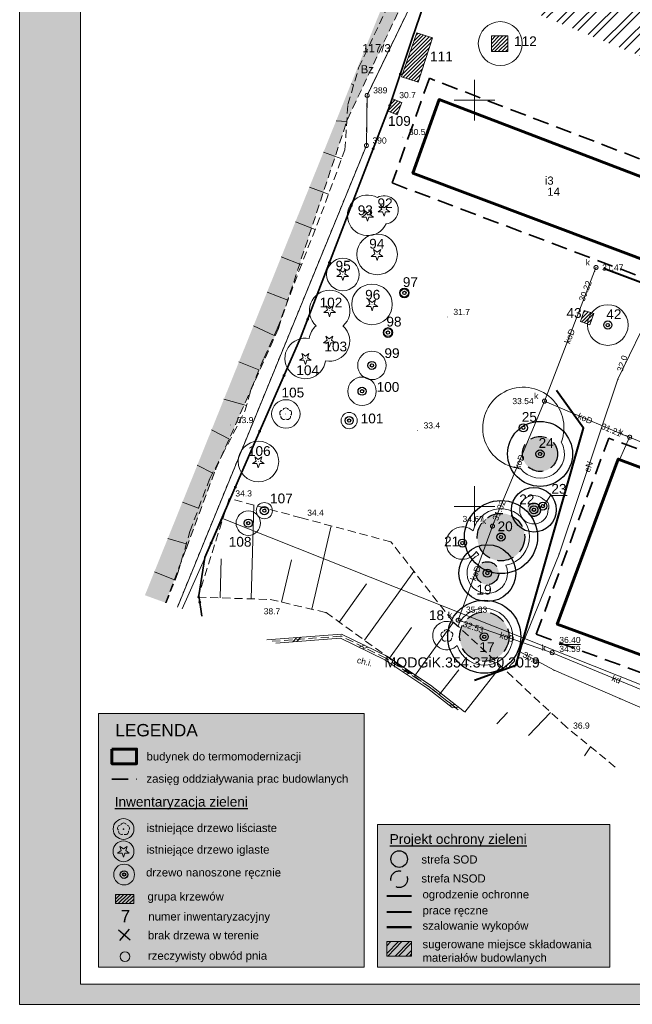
# Model space of a CAD drawing. Extents: x 5468194 to 5468404, y 5919486 to 5919674.
# Tile 1 of 15: x 5468194 to 5468269, y 5919489 to 5919610. Entities that reach past the tile are written whole.
import ezdxf
from ezdxf.enums import TextEntityAlignment as Align

# ---------------------------------------------------------------- set-up
doc = ezdxf.new("R2010")
doc.units = 0
doc.header["$PDSIZE"] = 0.75
doc.linetypes.add('PRZER1-1', pattern=[2, 1, -1])
doc.linetypes.add('PRZER2-1', pattern=[3, 2, -1])
doc.layers.get('0').update_dxf_attribs({"color": 253, "linetype": 'CONTINUOUS', "lineweight": 13})
for name, color, linetype, lineweight in [('022', 252, 'CONTINUOUS', 13), ('GEPPGD', 253, 'CONTINUOUS', 18), ('GEPPGD_O', 253, 'CONTINUOUS', 18), ('GESBLO', 253, 'CONTINUOUS', 18), ('GESBZO', 253, 'CONTINUOUS', 50), ('GESBZO_O', 253, 'CONTINUOUS', 50), ('GESDZI', 30, 'CONTINUOUS', 18), ('GESDZI_O', 30, 'CONTINUOUS', 18), ('GESUZY', 253, 'PRZER1-1', 18), ('GESUZY_O', 253, 'PRZER1-1', 18), ('GOSRBG', 253, 'CONTINUOUS', 18), ('GOSRBG_O', 253, 'CONTINUOUS', 18), ('GSLDSO', 253, 'CONTINUOUS', 18), ('GSLKOG', 253, 'CONTINUOUS', 35), ('GSPPRB', 253, 'CONTINUOUS', 20), ('GSPRDI', 253, 'CONTINUOUS', 18), ('GSPRDL', 253, 'CONTINUOUS', 18), ('GSPWPN', 253, 'CONTINUOUS', 13), ('GSPWPN_O', 253, 'CONTINUOUS', 13), ('GSSKOD', 253, 'PRZER2-1', 18), ('GSSKOD_O', 253, 'PRZER2-1', 18), ('GSSZAD', 253, 'PRZER2-1', 18), ('GSSZSN', 253, 'PRZER2-1', 18), ('GULEPR', 253, 'CONTINUOUS', 18), ('GULEPR_O', 253, 'CONTINUOUS', 18), ('GULKPR', 253, 'CONTINUOUS', 18), ('GULKPR_O', 253, 'CONTINUOUS', 18), ('GUPIWZ', 253, 'CONTINUOUS', 18), ('GUPIWZ_O', 253, 'CONTINUOUS', 18), ('GUPKSD', 253, 'CONTINUOUS', 18), ('GUPPRZ', 253, 'CONTINUOUS', 18), ('GUPPRZ_O', 253, 'CONTINUOUS', 18), ('ZZ_brak drzewa w terenie', 4, 'CONTINUOUS', 30), ('ZZ_budynek - termomodernizacja', 250, 'CONTINUOUS', 60), ('ZZ_drzewo nanoszone ręcznie', 34, 'CONTINUOUS', 30), ('ZZ_grupa krzewów', 250, 'CONTINUOUS', 13), ('ZZ_grupa krzewów_szraf', 250, 'CONTINUOUS', 13), ('ZZ_korona', 250, 'CONTINUOUS', 13), ('ZZ_miejsce składowania materiałów', 150, 'CONTINUOUS', 13), ('ZZ_numeracja', 5, 'CONTINUOUS', 13), ('ZZ_ogrodzenie ochronne', 190, 'CONTINUOUS', 40), ('ZZ_prace ręczne', 1, 'CONTINUOUS', 40), ('ZZ_ramka', 250, 'CONTINUOUS', 13), ('ZZ_rzeczywisty obwód pnia', 6, 'CONTINUOUS', 13), ('ZZ_strefa NSOD', 30, 'PRZER2-1', 30), ('ZZ_strefa SOD', 2, 'CONTINUOUS', 30), ('ZZ_szalowanie wykopów', 32, 'CONTINUOUS', 50), ('ZZ_waloryzacja B', 5, 'CONTINUOUS', 30), ('ZZ_waloryzacja C', 6, 'CONTINUOUS', 30), ('ZZ_zakres oddziaływania prac', 40, 'PRZER2-1', 35)]:
    doc.layers.add(name, color=color, linetype=linetype, lineweight=lineweight)
doc.layers.add('ZZ_legenda', color=7, linetype='CONTINUOUS')
doc.styles.add('GENERATED_STYLE_1', font='ariali.ttf')
doc.styles.add('GEO-INFO', font='arial.ttf')
doc.styles.add('TMD', font='arial.ttf', dxfattribs={"height": 1.5})
pattern_1 = [(45, (0, 0), (-0.224506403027, 0.224506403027), [])]

# ---------------------------------------------------------------- blocks, each defined once
blk = doc.blocks.new('KOLO')
blk.add_hatch(color=0).paths.add_polyline_path([(-0.5, 0), (-0.482963, -0.12941), (-0.433013, -0.25), (-0.353553, -0.353553), (-0.25, -0.433013), (-0.12941, -0.482963), (0, -0.5), (0.12941, -0.482963), (0.25, -0.433013), (0.353553, -0.353553), (0.433013, -0.25), (0.482963, -0.12941), (0.5, 0), (0.482963, 0.12941), (0.433013, 0.25), (0.353553, 0.353553), (0.25, 0.433013), (0.12941, 0.482963), (0, 0.5), (-0.12941, 0.482963), (-0.25, 0.433013), (-0.353553, 0.353553), (-0.433013, 0.25), (-0.482963, 0.12941)])
blk = doc.blocks.new('EPPGS')
at = {"color": 0}
blk.add_lwpolyline([(0, 0.5), (0.154508, 0.475528), (0.293893, 0.404508), (0.404508, 0.293893), (0.475528, 0.154508), (0.5, 0), (0.475528, -0.154508), (0.404508, -0.293893), (0.293893, -0.404508), (0.154508, -0.475528), (0, -0.5), (-0.154508, -0.475528), (-0.293893, -0.404508), (-0.404508, -0.293893), (-0.475528, -0.154508), (-0.5, 0), (-0.475528, 0.154508), (-0.404508, 0.293893), (-0.293893, 0.404508), (-0.154508, 0.475528)], close=True, dxfattribs=at)
blk = doc.blocks.new('SPDIP')
blk.add_hatch(color=0).paths.add_polyline_path([(0, -0.09), (0.027812, -0.085595), (0.052901, -0.072812), (0.072812, -0.052901), (0.085595, -0.027812), (0.09, 0), (0.085595, 0.027812), (0.072812, 0.052901), (0.052901, 0.072812), (0.027812, 0.085595), (0, 0.09), (-0.027812, 0.085595), (-0.052901, 0.072812), (-0.072812, 0.052901), (-0.085595, 0.027812), (-0.09, 0), (-0.085595, -0.027812), (-0.072812, -0.052901), (-0.052901, -0.072812), (-0.027812, -0.085595)])
at = {"color": 0}
blk.add_lwpolyline([(0.544942, 0.177062), (1.426676, -0.463555), (0.336792, -0.463555), (0, -1.500096), (-0.336792, -0.463555), (-1.426676, -0.463555), (-0.544942, 0.177062), (-0.881734, 1.213603), (0, 0.572986), (0.881734, 1.213603)], close=True, dxfattribs=at)
blk = doc.blocks.new('SPDLP')
blk.add_hatch(color=0).paths.add_polyline_path([(0, -0.09), (0.027812, -0.085595), (0.052901, -0.072812), (0.072812, -0.052901), (0.085595, -0.027812), (0.09, 0), (0.085595, 0.027812), (0.072812, 0.052901), (0.052901, 0.072812), (0.027812, 0.085595), (0, 0.09), (-0.027812, 0.085595), (-0.052901, 0.072812), (-0.072812, 0.052901), (-0.085595, 0.027812), (-0.09, 0), (-0.085595, -0.027812), (-0.072812, -0.052901), (-0.052901, -0.072812), (-0.027812, -0.085595)])
at = {"color": 0}
for points in [[(-1.271938, -0.268652), (-1.40916, -0.048001), (-1.462858, 0.20623), (-1.426585, 0.463525), (-1.304695, 0.693003), (-1.11182, 0.867117), (-0.871109, 0.964971)], [(-0.648554, 1.126667), (-0.481106, 1.325358), (-0.255912, 1.454989), (0, 1.5), (0.255912, 1.454989), (0.481106, 1.325358), (0.648554, 1.126667)], [(0.871109, 0.964971), (1.11182, 0.867117), (1.304695, 0.693003), (1.426585, 0.463525), (1.462858, 0.20623), (1.40916, -0.048001), (1.271938, -0.268652)], [(-0.137547, -1.292703), (-0.389802, -1.355024), (-0.648184, -1.327532), (-0.881678, -1.213525), (-1.062258, -1.026689), (-1.168249, -0.78945), (-1.186929, -0.530282)], [(1.186929, -0.530282), (1.168249, -0.78945), (1.062258, -1.026689), (0.881678, -1.213525), (0.648184, -1.327532), (0.389802, -1.355024), (0.137547, -1.292703)]]:
    blk.add_lwpolyline(points, dxfattribs=at)
blk = doc.blocks.new('POINT')
at = {"color": 0}
blk.add_point((0, 0), dxfattribs=at)
blk = doc.blocks.new('ODTN_1')
at = {"color": 0}
for points in [[(-1, -0.5), (0, 0.5)], [(0, -0.5), (1, 0.5)]]:
    blk.add_lwpolyline(points, dxfattribs=at)
blk = doc.blocks.new('OKRAG_PELNY')
at = {"color": 0}
blk.add_lwpolyline([(0, 0.5), (0.12941, 0.482963), (0.25, 0.433013), (0.353553, 0.353553), (0.433013, 0.25), (0.482963, 0.12941), (0.5, 0), (0.482963, -0.12941), (0.433013, -0.25), (0.353553, -0.353553), (0.25, -0.433013), (0.12941, -0.482963), (0, -0.5), (-0.12941, -0.482963), (-0.25, -0.433013), (-0.353553, -0.353553), (-0.433013, -0.25), (-0.482963, -0.12941), (-0.5, 0), (-0.482963, 0.12941), (-0.433013, 0.25), (-0.353553, 0.353553), (-0.25, 0.433013), (-0.12941, 0.482963)], close=True, dxfattribs=at)
blk = doc.blocks.new('drzewo nanoszone ręcznie')
at = {"layer": 'ZZ_drzewo nanoszone ręcznie'}
for radius in [0.5, 0.2]:
    blk.add_circle((0, 0), radius, dxfattribs=at)
blk = doc.blocks.new('brak drzewa w terenie')
at = {"layer": 'ZZ_brak drzewa w terenie'}
for p, q in [((-0.71, 0.61), (0.71, -0.61)), ((0.61, 0.71), (-0.61, -0.71))]:
    blk.add_line(p, q, dxfattribs=at)
blk = doc.blocks.new('legenda inw.')
at = {"layer": 'ZZ_grupa krzewów_szraf'}
h = blk.add_hatch(dxfattribs=at)
h.set_pattern_fill('ANSI31', color=256, scale=0.1)
h.set_pattern_definition([(45, (-5468702.04693, -5918207.18083), (-0.224506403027, 0.224506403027), [])])
h.paths.add_polyline_path([(-30.59, 8.97), (-28.36, 8.97), (-28.36, 7.84), (-30.59, 7.84)])
at = {"layer": 'ZZ_ramka', "true_color": 0xffffff}
blk.add_hatch(color=7, dxfattribs=at).paths.add_polyline_path([(-32.71, 31.23), (0, 31.23), (0, 0), (-32.71, 0)])
at = {"layer": '022', "color": 252, "linetype": 'Continuous', "lineweight": 13, "elevation": 10.1}
blk.add_lwpolyline([(-28.91, 14.05), (-29.46, 14.05), (-29.62, 13.54), (-29.79, 14.05), (-30.34, 14.05), (-29.9, 14.37), (-30.07, 14.89), (-29.62, 14.57), (-29.18, 14.89), (-29.35, 14.37)], close=True, dxfattribs=at)
at = {"layer": '022', "color": 252, "linetype": 'Continuous', "lineweight": 13}
blk.add_circle((-29.61, 17.02, 10.1), 0.0446, dxfattribs=at)
for centre, start, end in [((-29.97, 17.14, 10.1), 102.0858, 221.7918), ((-29.61, 17.39, 10.1), 30.147, 149.853), ((-29.26, 17.13, 10.1), 318.1964, 77.9024), ((-29.84, 16.72, 10.1), 174.1515, 293.8574), ((-29.39, 16.71, 10.1), 246.2199, 5.9258)]:
    blk.add_arc(centre, 0.375, start, end, dxfattribs=at)
at = {"layer": 'ZZ_budynek - termomodernizacja'}
blk.add_lwpolyline([(-31.05, 26.86), (-28, 26.86), (-28, 25.06), (-31.05, 25.06)], close=True, dxfattribs=at)
at = {"layer": 'ZZ_drzewo nanoszone ręcznie', "color": 34, "linetype": 'Continuous', "lineweight": 30}
for radius in [0.47, 0.19]:
    blk.add_circle((-29.54, 11.42, 10.1), radius, dxfattribs=at)
at = {"layer": 'ZZ_grupa krzewów_szraf', "linetype": 'Continuous', "elevation": 10.1, "flags": 128}
blk.add_lwpolyline([(-30.59, 8.97), (-28.36, 8.97), (-28.36, 7.84), (-30.59, 7.84)], close=True, dxfattribs=at)
at = {"layer": 'ZZ_korona', "linetype": 'Continuous'}
for centre in [(-29.61, 17.02, 10.1), (-29.62, 14.28, 10.1), (-29.54, 11.42, 10.1)]:
    blk.add_circle(centre, 1.28, dxfattribs=at)
at = {"layer": 'ZZ_ramka'}
blk.add_lwpolyline([(-32.71, 31.23), (0, 31.23), (0, 0), (-32.71, 0)], close=True, dxfattribs=at)
at = {"layer": 'ZZ_rzeczywisty obwód pnia'}
blk.add_circle((-29.44, 1.31), 0.59, dxfattribs=at)
at = {"layer": 'ZZ_zakres oddziaływania prac'}
blk.add_lwpolyline([(-31.05, 23.15), (-28, 23.15)], dxfattribs=at)
at = {"layer": 'ZZ_brak drzewa w terenie'}
blk.add_blockref('brak drzewa w terenie', (-29.51, 3.99, 20.14), dxfattribs=at)
at = {"layer": 'ZZ_legenda', "width": 38.9492, "attachment_point": 1, "style": 'TMD'}
for s, insert, char_height in [('LEGENDA', (-30.64, 29.95, 10.1), 1.524), ('budynek do termomodernizacji', (-26.79, 26.46, 10.1), 1), ('zasięg oddziaływania prac budowlanych', (-26.79, 23.72, 10.1), 1), ('{\\LInwentaryzacja zieleni}', (-30.7, 20.98, 10.1), 1.2), ('istniejące drzewo liściaste', (-26.79, 17.65, 10.1), 1), ('istniejące drzewo iglaste', (-26.79, 14.99, 10.1), 1), ('drzewo nanoszone ręcznie', (-26.84, 12.18, 10.1), 1), ('grupa krzewów', (-26.66, 9.22, 10.1), 1), ('numer inwentaryzacyjny', (-26.56, 6.76, 10.1), 1), ('brak drzewa w terenie', (-26.61, 4.44, 10.1), 1), ('rzeczywisty obwód pnia', (-26.61, 1.93, 10.1), 1)]:
    blk.add_mtext(s, dxfattribs=dict(at, insert=insert, char_height=char_height))
at = {"layer": 'ZZ_numeracja', "color": 5, "linetype": 'Continuous', "lineweight": 18, "insert": (-29.97, 7.07, 10.1), "char_height": 1.52, "attachment_point": 1, "style": 'GENERATED_STYLE_1'}
blk.add_mtext('\\A1;{\\fArial|b0|i0|c238|p38;7}', dxfattribs=at)
blk = doc.blocks.new('legenda POD')
at = {"layer": 'ZZ_miejsce składowania materiałów'}
h = blk.add_hatch(dxfattribs=at)
h.set_pattern_fill('ANSI32', color=256, scale=0.1, style=0)
h.set_pattern_definition([(45, (-5477266.2672, -5916665.5705), (-0.67351920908, 0.67351920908), []), (45, (-5477265.8182, -5916665.5705), (-0.67351920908, 0.67351920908), [])])
h.paths.add_polyline_path([(-27.44, 3.17), (-24.39, 3.17), (-24.39, 1.37), (-27.44, 1.37)])
at = {"layer": 'ZZ_ramka', "true_color": 0xffffff}
blk.add_hatch(color=7, dxfattribs=at).paths.add_polyline_path([(-28.59, 17.58), (0, 17.58), (0, 0), (-28.59, 0)])
at = {"layer": 'ZZ_strefa NSOD', "true_color": 0xffd4a8}
h = blk.add_hatch(color=41, dxfattribs=at)
edge = h.paths.add_edge_path()
edge.add_arc((-25.92, 10.84), 1.02, 0, 360)
at = {"layer": 'ZZ_miejsce składowania materiałów', "elevation": 10.12}
blk.add_lwpolyline([(-27.44, 3.17), (-24.39, 3.17), (-24.39, 1.37), (-27.44, 1.37)], close=True, dxfattribs=at)
at = {"layer": 'ZZ_ogrodzenie ochronne', "elevation": 10.12}
blk.add_lwpolyline([(-27.44, 8.81), (-24.39, 8.81)], dxfattribs=at)
at = {"layer": 'ZZ_prace ręczne', "elevation": 10.12}
blk.add_lwpolyline([(-27.44, 6.84), (-24.39, 6.84)], dxfattribs=at)
at = {"layer": 'ZZ_ramka'}
blk.add_lwpolyline([(-28.59, 17.58), (0, 17.58), (0, 0), (-28.59, 0)], close=True, dxfattribs=at)
at = {"layer": 'ZZ_strefa NSOD'}
blk.add_circle((-25.92, 10.84, 10.12), 1.02, dxfattribs=at)
at = {"layer": 'ZZ_strefa SOD'}
blk.add_circle((-25.92, 13.32, 10.12), 1.02, dxfattribs=at)
at = {"layer": 'ZZ_szalowanie wykopów', "elevation": 10.12}
blk.add_lwpolyline([(-27.44, 4.96), (-24.39, 4.96)], dxfattribs=at)
at = {"layer": 'ZZ_legenda', "width": 38.9492, "attachment_point": 1, "style": 'TMD'}
for s, insert, char_height in [('{\\LProjekt ochrony zieleni}', (-27.09, 16.39, 20.22), 1.2), ('strefa SOD', (-23.19, 13.77, 20.22), 1), ('strefa NSOD', (-23.19, 11.44, 20.22), 1), ('ogrodzenie ochronne', (-23.05, 9.48, 20.22), 1), ('prace ręczne', (-23.05, 7.51, 20.22), 1), ('szalowanie wykopów', (-23.05, 5.63, 20.22), 1), ('sugerowane miejsce składowania \\Pmateriałów budowlanych', (-23.05, 3.35, 20.22), 1)]:
    blk.add_mtext(s, dxfattribs=dict(at, insert=insert, char_height=char_height))

msp = doc.modelspace()

# ---------------------------------------------------------------- hatches: boundary and pattern name
at = {"layer": 'GSSZAD', "linetype": 'Continuous', "lineweight": 18}
h = msp.add_hatch(dxfattribs=at)
h.set_pattern_fill('OTZK', color=256, scale=0.5, style=0)
h.set_pattern_definition([(0, (5460000, 5910000), (3, 3), [0.3827, -5.6173]), (0, (5460000, 5910000.924), (3, 3), [0.3827, -5.6173]), (90, (5459999.7294, 5910000.2706), (-3, 3), [0.3827, -5.6173]), (90, (5460000.6533, 5910000.2706), (-3, 3), [0.3827, -5.6173]), (45, (5460000.3827, 5910000), (-3, 3), [0.3826834, -3.8599573]), (45, (5459999.7294, 5910000.6533), (-3, 3), [0.3826834, -3.8599573]), (135, (5460000, 5910000), (-3, -3), [0.3826834, -3.8599573]), (135, (5460000.6533, 5910000.6533), (-3, -3), [0.3826834, -3.8599573]), (0, (5460003, 5910000.924), (3, 3), [0.3827, -5.6173]), (90, (5460002.7294, 5910000.2706), (-3, 3), [0.3827, -5.6173]), (90, (5460003.6533, 5910000.2706), (-3, 3), [0.3827, -5.6173]), (45, (5460003.567, 5910000.1836), (-3, 3), [0.1233591, -4.1192816]), (45, (5460002.7294, 5910000.6533), (-3, 3), [0.3826834, -3.8599573]), (135, (5460002.817, 5910000.1836), (-3, -3), [0.1233591, -4.1192816]), (135, (5460003.6533, 5910000.6533), (-3, -3), [0.3826834, -3.8599573])])
h.paths.add_polyline_path([(5468257.49, 5919648.07), (5468254.19, 5919643.12), (5468251.2, 5919639.51), (5468248.92, 5919637.02), (5468209.44, 5919539.06), (5468211.99, 5919538.13), (5468214.54, 5919544.84), (5468218.13, 5919554.54), (5468225.87, 5919571.91), (5468234.37, 5919597.64), (5468248.09, 5919626.63), (5468268.67, 5919657.82)], flags=0)
at = {"layer": 'ZZ_grupa krzewów_szraf'}
h = msp.add_hatch(dxfattribs=at)
h.set_pattern_fill('ANSI31', color=256, scale=0.1, style=0)
h.set_pattern_definition(pattern_1)
h.paths.add_polyline_path([(5468241.02, 5919602.88), (5468242.9, 5919608.31), (5468244.83, 5919607.67), (5468243.09, 5919602.22)])
h = msp.add_hatch(dxfattribs=at)
h.set_pattern_fill('ANSI31', color=256, scale=0.1, style=0)
h.set_pattern_definition(pattern_1)
h.paths.add_polyline_path([(5468252.09, 5919607.92), (5468254.1, 5919607.92), (5468254.1, 5919605.98), (5468252.09, 5919605.98)])
h = msp.add_hatch(dxfattribs=at)
h.set_pattern_fill('ANSI31', color=256, scale=0.1, style=0)
h.set_pattern_definition(pattern_1)
h.paths.add_polyline_path([(5468239.92, 5919600.16), (5468239.37, 5919598.63), (5468240.49, 5919598.18), (5468241.05, 5919599.72)])
h = msp.add_hatch(dxfattribs=at)
h.set_pattern_fill('ANSI31', color=256, scale=0.1, style=0)
h.set_pattern_definition(pattern_1)
h.paths.add_polyline_path([(5468263.51, 5919574.12), (5468263.04, 5919572.74), (5468264.2, 5919572.34), (5468264.69, 5919573.75)])
at = {"layer": 'ZZ_miejsce składowania materiałów'}
h = msp.add_hatch(dxfattribs=at)
h.set_pattern_fill('ANSI32', color=256, scale=0.2, style=0)
h.paths.add_polyline_path([(5468259, 5919633.34), (5468278.51, 5919625.17), (5468270.78, 5919605.31), (5468250.04, 5919613.76)])
at = {"layer": 'ZZ_ramka', "true_color": 0xffffff}
h = msp.add_hatch(color=7, dxfattribs=at)
h.paths.add_polyline_path([(5468401.52, 5919491.2), (5468201.52, 5919491.2), (5468201.52, 5919634.7), (5468401.52, 5919634.7)], flags=16)
h.paths.add_polyline_path([(5468194.02, 5919637.2), (5468404.02, 5919637.2), (5468404.02, 5919488.7), (5468194.02, 5919488.7)])
at = {"layer": 'ZZ_strefa NSOD', "true_color": 0xffd1a3}
h = msp.add_hatch(color=41, dxfattribs=at)
edge = h.paths.add_edge_path()
edge.add_arc((5468258.08, 5919556.46), 2.16, 0, 360)
h = msp.add_hatch(color=41, dxfattribs=at)
edge = h.paths.add_edge_path()
edge.add_arc((5468257.32, 5919549.58), 0.82, 0, 360)
h = msp.add_hatch(color=41, dxfattribs=at)
edge = h.paths.add_edge_path()
edge.add_arc((5468253.27, 5919546.22), 2.92, 0, 360)
h = msp.add_hatch(color=41, dxfattribs=at)
edge = h.paths.add_edge_path()
edge.add_arc((5468251.59, 5919541.78), 1.41, 0, 360)
h = msp.add_hatch(color=41, dxfattribs=at)
edge = h.paths.add_edge_path()
edge.add_arc((5468251.21, 5919533.95), 3.03, 0, 360)

# ---------------------------------------------------------------- linework, layer by layer
at = {"linetype": 'Continuous', "lineweight": 13, "elevation": 100, "flags": 128}
for points in [[(5468250, 5919597.5), (5468250, 5919602.5)], [(5468247.5, 5919600), (5468252.5, 5919600)], [(5468250, 5919547.5), (5468250, 5919552.5)], [(5468247.5, 5919550), (5468252.5, 5919550)]]:
    msp.add_lwpolyline(points, dxfattribs=at)
at = {"layer": 'GESBLO', "linetype": 'Continuous', "lineweight": 18, "elevation": 10.18}
msp.add_lwpolyline([(5468303.1, 5919528.54), (5468307.71, 5919540.92), (5468267.7, 5919555.81), (5468260.2, 5919535.5), (5468300.23, 5919520.8)], close=True, dxfattribs=at)
at = {"layer": 'GESBZO', "linetype": 'Continuous', "lineweight": 50, "elevation": 10.18}
for points in [[(5468273.77, 5919579.26), (5468277.09, 5919588.06), (5468245.65, 5919600.08), (5468242.42, 5919591.02)], [(5468354.12, 5919533.33), (5468344.49, 5919507.14), (5468312.94, 5919519.36), (5468314.95, 5919524.18), (5468303.1, 5919528.54), (5468300.23, 5919520.8), (5468260.2, 5919535.5), (5468267.7, 5919555.81), (5468307.71, 5919540.92), (5468312.98, 5919555.04), (5468324.61, 5919550.59), (5468322.67, 5919545.44)]]:
    msp.add_lwpolyline(points, close=True, dxfattribs=at)
at = {"layer": 'GESDZI', "linetype": 'Continuous', "lineweight": 18, "elevation": 10.22}
for points in [[(5468236.79, 5919600.59), (5468260.24, 5919649.06), (5468264.19, 5919655.62), (5468266.47, 5919659.4)], [(5468269.34, 5919658.39), (5468264.19, 5919655.62), (5468260.24, 5919649.06), (5468236.79, 5919600.59), (5468236.7, 5919594.41), (5468213.44, 5919537.6)], [(5468213.44, 5919537.6), (5468236.7, 5919594.41), (5468236.79, 5919600.59)]]:
    msp.add_lwpolyline(points, dxfattribs=at)
at = {"layer": 'GESUZY', "linetype": 'PRZER1-1', "lineweight": 18, "ltscale": 0.5, "elevation": 10.08}
for points in [[(5468266.47, 5919659.4), (5468264.19, 5919655.62), (5468260.24, 5919649.06), (5468236.79, 5919600.59), (5468236.7, 5919594.41), (5468213.44, 5919537.6)], [(5468213.44, 5919537.6), (5468236.7, 5919594.41), (5468236.79, 5919600.59), (5468260.24, 5919649.06), (5468264.19, 5919655.62), (5468261.12, 5919653.81), (5468258.19, 5919649), (5468255.15, 5919644.49), (5468249.49, 5919637.57), (5468248.83, 5919636.79)]]:
    msp.add_lwpolyline(points, dxfattribs=at)
at = {"layer": 'GOSRBG', "linetype": 'Continuous', "lineweight": 18, "elevation": 10.04}
msp.add_lwpolyline([(5468282.93, 5919523.12), (5468218.99, 5919548.49), (5468214.03, 5919537.38)], dxfattribs=at)
at = {"layer": 'GSLDSO', "linetype": 'Continuous', "lineweight": 18, "elevation": 10.18}
for points in [[(5468224.44, 5919533.58), (5468233.62, 5919534.28), (5468239.22, 5919531.55), (5468244.58, 5919527.98), (5468248.77, 5919524.69)], [(5468225.57, 5919533.17), (5468233.52, 5919533.78), (5468238.98, 5919531.11), (5468244.28, 5919527.58), (5468247.25, 5919525.25)]]:
    msp.add_lwpolyline(points, dxfattribs=at)
at = {"layer": 'GSLKOG', "linetype": 'Continuous', "lineweight": 35, "elevation": 10.18}
for points in [[(5468269.3, 5919658.4), (5468268.6, 5919658.04), (5468267.23, 5919655.73), (5468265.55, 5919652.72), (5468263.23, 5919648.59), (5468260.78, 5919644.07), (5468258.63, 5919640.24), (5468256.79, 5919636.87), (5468254.26, 5919632.49), (5468252.79, 5919629.7), (5468250.72, 5919625.95), (5468246.85, 5919618.9), (5468245.22, 5919616.02), (5468242.31, 5919607.45), (5468239.59, 5919599.35)], [(5468216.46, 5919536.5), (5468216.06, 5919539.01), (5468216.83, 5919543.72), (5468220.91, 5919553.17), (5468228.6, 5919570.76), (5468239.59, 5919599.35)]]:
    msp.add_lwpolyline(points, dxfattribs=at)
at = {"layer": 'GSPPRB', "linetype": 'Continuous', "lineweight": 20}
for p in [(5468239.59, 5919599.35, 10.28), (5468234.37, 5919597.64, 10.28), (5468225.87, 5919571.91, 10.28), (5468228.6, 5919570.76, 10.28), (5468267.88, 5919555.74, 10.28), (5468218.13, 5919554.54, 10.28), (5468220.91, 5919553.17, 10.28), (5468214.54, 5919544.84, 10.28), (5468239.73, 5919545.63, 10.28), (5468216.83, 5919543.72, 10.28), (5468260.42, 5919544.12, 10.28), (5468215.97, 5919538.82, 10.28), (5468216.06, 5919539.01, 10.28), (5468231.73, 5919536.93, 10.28), (5468247.31, 5919535.88, 10.28), (5468233.57, 5919534.03, 10.28), (5468239.1, 5919531.33, 10.28), (5468259.8, 5919529.83, 10.28), (5468244.43, 5919527.78, 10.28), (5468267.91, 5919526.33, 10.28)]:
    msp.add_point(p, dxfattribs=at)
at = {"layer": 'GSSKOD', "linetype": 'PRZER2-1', "lineweight": 18, "ltscale": 0.5, "elevation": 10.18}
msp.add_lwpolyline([(5468248.01, 5919524.97), (5468244.43, 5919527.78), (5468239.1, 5919531.33), (5468233.57, 5919534.03), (5468225.01, 5919533.38)], dxfattribs=at)
at = {"layer": 'GSSZAD', "linetype": 'PRZER2-1', "lineweight": 18, "ltscale": 0.5, "elevation": 10.1}
msp.add_lwpolyline([(5468211.99, 5919538.13), (5468214.54, 5919544.84), (5468218.13, 5919554.54), (5468225.87, 5919571.91), (5468234.37, 5919597.64), (5468248.09, 5919626.63), (5468268.67, 5919657.82), (5468257.49, 5919648.07), (5468254.19, 5919643.12), (5468251.2, 5919639.51), (5468248.92, 5919637.02)], dxfattribs=at)
at = {"layer": 'GSSZSN', "linetype": 'PRZER2-1', "lineweight": 18, "ltscale": 0.5, "elevation": 10.06}
for points in [[(5468212.05, 5919538.11), (5468213.51, 5919541.8), (5468214.97, 5919546.92), (5468217.39, 5919553.35), (5468218.94, 5919556.3), (5468221.74, 5919561.72), (5468222.53, 5919564.47), (5468224.1, 5919568.29), (5468225.72, 5919571.84), (5468228.42, 5919579.02), (5468231.14, 5919585.99), (5468234.05, 5919593.87), (5468234.43, 5919599.46), (5468235.75, 5919603.97), (5468239.29, 5919611.46), (5468242.39, 5919616.7), (5468246.39, 5919624.07), (5468249.71, 5919630.13), (5468254.36, 5919641.8)], [(5468267.34, 5919517.91), (5468261.35, 5919522.81), (5468247.31, 5919535.88), (5468239.73, 5919545.63), (5468228.67, 5919548.59), (5468219.82, 5919550.97), (5468215.97, 5919538.82)], [(5468215.97, 5919538.82), (5468224.87, 5919538.54), (5468231.73, 5919536.93), (5468244.43, 5919527.78), (5468248.01, 5919524.97)]]:
    msp.add_lwpolyline(points, dxfattribs=at)
at = {"layer": 'GSSZSN', "linetype": 'Continuous', "lineweight": 18, "elevation": 10.06, "flags": 128}
for points in [[(5468236.82, 5919606.24), (5468236.56, 5919606.36)], [(5468235.14, 5919601.91), (5468234.81, 5919602.01)], [(5468234.29, 5919597.37), (5468232.97, 5919597.45)], [(5468233.66, 5919592.79), (5468231.42, 5919593.62)], [(5468232.04, 5919588.43), (5468229.68, 5919589.3)], [(5468230.39, 5919584.07), (5468227.96, 5919585.02)], [(5468228.7, 5919579.74), (5468226.22, 5919580.7)], [(5468227.05, 5919575.38), (5468224.47, 5919576.35)], [(5468225.36, 5919571.05), (5468222.8, 5919572.22)], [(5468223.48, 5919566.79), (5468221.02, 5919567.8)], [(5468221.94, 5919562.41), (5468219.16, 5919563.2)], [(5468219.93, 5919558.22), (5468217.63, 5919559.41)], [(5468217.78, 5919554.09), (5468215.89, 5919555.09)], [(5468216.04, 5919549.78), (5468214.06, 5919550.53)], [(5468222.5, 5919538.61), (5468222.86, 5919550.15)], [(5468229.97, 5919537.34), (5468232.38, 5919547.6)], [(5468214.53, 5919545.38), (5468212.24, 5919546.03)], [(5468218.69, 5919538.73), (5468218.84, 5919543.55)], [(5468226.27, 5919538.21), (5468227.48, 5919543.4)], [(5468213.17, 5919540.93), (5468210.6, 5919541.95)], [(5468236.45, 5919533.53), (5468242.55, 5919542)], [(5468233.36, 5919535.76), (5468236.73, 5919540.45)], [(5468239.53, 5919531.31), (5468242.26, 5919535.09)], [(5468242.62, 5919529.08), (5468247.44, 5919535.76)], [(5468248.84, 5919524.67), (5468253.27, 5919530.33)], [(5468245.68, 5919526.8), (5468248.08, 5919529.87)], [(5468252.76, 5919523.24), (5468254.08, 5919524.61)], [(5468256.67, 5919521.81), (5468259.38, 5919524.64)], [(5468263.54, 5919519.3), (5468264.31, 5919520.39)]]:
    msp.add_lwpolyline(points, dxfattribs=at)
at = {"layer": 'GULEPR', "linetype": 'Continuous', "lineweight": 18, "elevation": 10.14}
msp.add_lwpolyline([(5468316.02, 5919562.76), (5468310.27, 5919562.18), (5468306.86, 5919562.57), (5468296.38, 5919566.71), (5468275.05, 5919574.08), (5468272.98, 5919574.12), (5468271.94, 5919573.47), (5468270.54, 5919571.56), (5468267.67, 5919565.64), (5468260.42, 5919544.12), (5468255.57, 5919532.12), (5468259.8, 5919529.83), (5468267.91, 5919526.33), (5468276.8, 5919522.51), (5468274.51, 5919515.29)], dxfattribs=at)
at = {"layer": 'GULKPR', "linetype": 'Continuous', "lineweight": 18, "elevation": 10.14}
for points in [[(5468264.97, 5919579.4), (5468264.79, 5919578.94), (5468258.63, 5919562.96)], [(5468252.22, 5919547.56), (5468252.41, 5919548.02), (5468258.63, 5919562.96)], [(5468258.63, 5919562.96), (5468268.65, 5919558.7), (5468269.11, 5919558.51)], [(5468267.88, 5919555.74), (5468269.11, 5919558.51)], [(5468269.11, 5919558.51), (5468281.38, 5919553.39)], [(5468248.01, 5919535.99), (5468252.22, 5919547.56)], [(5468259.57, 5919531.99), (5468248.48, 5919535.83), (5468248.01, 5919535.99)], [(5468275.4, 5919525.44), (5468274.94, 5919525.63), (5468259.57, 5919531.99)]]:
    msp.add_lwpolyline(points, dxfattribs=at)
at = {"layer": 'GUPPRZ_O', "linetype": 'Continuous', "lineweight": 9, "elevation": 10.8, "flags": 128}
msp.add_lwpolyline([(5468260.45, 5919533), (5468263.07, 5919533)], dxfattribs=at)
at = {"layer": 'ZZ_budynek - termomodernizacja', "elevation": 10.18}
for points in [[(5468277.09, 5919588.06), (5468245.65, 5919600.08), (5468242.42, 5919591.02), (5468273.77, 5919579.26)], [(5468312.98, 5919555.04), (5468307.71, 5919540.92), (5468267.7, 5919555.81), (5468260.2, 5919535.5), (5468300.23, 5919520.8), (5468303.1, 5919528.54), (5468314.95, 5919524.18), (5468312.94, 5919519.36), (5468328.72, 5919513.25), (5468344.49, 5919507.14), (5468354.12, 5919533.33), (5468322.67, 5919545.44), (5468324.61, 5919550.59)]]:
    msp.add_lwpolyline(points, dxfattribs=at)
at = {"layer": 'ZZ_grupa krzewów'}
for points in [[(5468241.02, 5919602.88), (5468242.9, 5919608.31), (5468244.83, 5919607.67), (5468243.09, 5919602.22), (5468241.02, 5919602.88)], [(5468239.92, 5919600.16), (5468239.37, 5919598.63), (5468240.49, 5919598.18), (5468241.05, 5919599.72), (5468239.92, 5919600.16)], [(5468263.51, 5919574.12), (5468263.04, 5919572.74), (5468264.2, 5919572.34), (5468264.69, 5919573.75), (5468263.51, 5919574.12)]]:
    msp.add_lwpolyline(points, dxfattribs=at)
msp.add_lwpolyline([(5468252.09, 5919607.92), (5468254.1, 5919607.92), (5468254.1, 5919605.98), (5468252.09, 5919605.98)], close=True, dxfattribs=at)
at = {"layer": 'ZZ_grupa krzewów_szraf', "color": 32}
msp.add_circle((5468253.18, 5919606.97), 2.7, dxfattribs=at)
at = {"layer": 'ZZ_korona'}
for centre, radius in [((5468238.02, 5919581.02), 2.5), ((5468233.81, 5919578.54), 2), ((5468237.39, 5919574.86), 2.5), ((5468241.38, 5919576.27), 0.6), ((5468266.42, 5919572.32), 2.5), ((5468239.35, 5919571.4), 0.6), ((5468237.38, 5919567.35), 1.75), ((5468236.17, 5919564.17), 1.75), ((5468226.79, 5919561.38), 1.75), ((5468234.58, 5919560.56), 1), ((5468223.41, 5919555.52), 2.5), ((5468224.14, 5919549.47), 1), ((5468222.16, 5919547.93), 1.5)]:
    msp.add_circle(centre, radius, dxfattribs=at)
for centre, radius, start, end in [((5468236.87, 5919585.83), 2.5, 62.0292, 334.8141), ((5468238.88, 5919586.49), 1.75, 278.5877, 118.2555), ((5468232.18, 5919574.1), 2.5, 311.2234, 228.106), ((5468232.15, 5919570.36), 2.5, 131.2234, 173.0009), ((5468232.15, 5919570.36), 2.5, 258.3576, 48.106), ((5468229.17, 5919568.21), 2.5, 78.3576, 353.0009), ((5468256.02, 5919559.67), 5, 339.6282, 266.0612), ((5468258.08, 5919556.46), 3, 216.4797, 29.2096), ((5468257.32, 5919549.58), 1.75, 42.3162, 1.9239), ((5468253.27, 5919546.22), 3.5, 280.0815, 167.5118), ((5468258.43, 5919550.03), 0.75, 328.4568, 75.7833), ((5468248.53, 5919545.48), 2, 48.4763, 329.2715), ((5468251.59, 5919541.78), 2.5, 115.0713, 23.5085), ((5468253.27, 5919546.22), 3.5, 210.236, 218.4983), ((5468251.21, 5919533.95), 3.5, 197.7268, 158.834), ((5468246.61, 5919534.09), 1.75, 40.028, 316.5329)]:
    msp.add_arc(centre, radius, start, end, dxfattribs=at)
at = {"layer": 'ZZ_numeracja'}
msp.add_lwpolyline([(5468261.43, 5919551.33), (5468259.36, 5919551.33), (5468258.49, 5919550.08)], dxfattribs=at)
at = {"layer": 'ZZ_ogrodzenie ochronne'}
for points in [[(5468281.12, 5919556.21), (5468281.9, 5919552.74), (5468302.66, 5919545.31), (5468309.73, 5919554.79), (5468309.93, 5919562.8), (5468265.91, 5919579.3)], [(5468255.08, 5919530.42), (5468263.44, 5919559.62), (5468260.09, 5919564.25)], [(5468255.08, 5919530.42), (5468250.02, 5919528.56)]]:
    msp.add_lwpolyline(points, dxfattribs=at)
at = {"layer": 'ZZ_ramka', "elevation": 10.06}
for points in [[(5468194.02, 5919637.2), (5468404.02, 5919637.2), (5468404.02, 5919488.7), (5468194.02, 5919488.7)], [(5468401.52, 5919491.2), (5468201.52, 5919491.2), (5468201.52, 5919634.7), (5468401.52, 5919634.7)]]:
    msp.add_lwpolyline(points, close=True, dxfattribs=at)
at = {"layer": 'ZZ_strefa NSOD'}
for centre, radius in [((5468258.08, 5919556.46), 2.16), ((5468257.32, 5919549.58), 0.82), ((5468253.27, 5919546.22), 2.92), ((5468251.59, 5919541.78), 1.41), ((5468251.21, 5919533.95), 3.03)]:
    msp.add_circle(centre, radius, dxfattribs=at)
at = {"layer": 'ZZ_strefa SOD'}
for centre, radius in [((5468258.08, 5919556.46), 4), ((5468257.32, 5919549.58), 2.75), ((5468253.27, 5919546.22), 4.5), ((5468251.59, 5919541.78), 3.5), ((5468251.21, 5919533.95), 4.5)]:
    msp.add_circle(centre, radius, dxfattribs=at)
at = {"layer": 'ZZ_zakres oddziaływania prac', "elevation": 10.18}
for points in [[(5468244.46, 5919602.69), (5468239.87, 5919589.81)], [(5468275.93, 5919590.65), (5468244.46, 5919602.69)], [(5468239.87, 5919589.81), (5468313.45, 5919562.05)], [(5468257.61, 5919534.25), (5468266.53, 5919558.39)], [(5468306.53, 5919543.49), (5468266.53, 5919558.39)], [(5468257.61, 5919534.25), (5468301.41, 5919518.24)]]:
    msp.add_lwpolyline(points, dxfattribs=at)

# ---------------------------------------------------------------- block references
at = {"layer": 'GEPPGD', "lineweight": 18, "xscale": 0.5, "yscale": 0.5}
for p in [(5468236.79, 5919600.59, 10.24), (5468236.7, 5919594.41, 10.24)]:
    msp.add_blockref('EPPGS', p, dxfattribs=at)
at = {"layer": 'GSLDSO', "lineweight": 18, "xscale": 0.5, "yscale": 0.5}
for p, rotation in [((5468228.14, 5919533.62, 10.18), 4.369244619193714), ((5468236.34, 5919532.68, 10.18), 333.9762445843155), ((5468241.77, 5919529.56, 10.18), 326.3347465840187), ((5468247.46, 5919525.41, 10.18), 321.9096442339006)]:
    msp.add_blockref('ODTN_1', p, dxfattribs=dict(at, rotation=rotation))
at = {"layer": 'GSLKOG', "lineweight": 35, "xscale": 0.35, "yscale": 0.35}
for p in [(5468240.89, 5919603.22, 10.18), (5468239.59, 5919599.35, 10.18), (5468239.59, 5919599.35, 10.18), (5468237.54, 5919594.02, 10.18), (5468234.85, 5919587.02, 10.18), (5468232.16, 5919580.02, 10.18), (5468229.47, 5919573.02, 10.18), (5468226.57, 5919566.11, 10.18), (5468223.56, 5919559.24, 10.18), (5468220.56, 5919552.36, 10.18), (5468217.59, 5919545.48, 10.18), (5468216.19, 5919538.21, 10.18)]:
    msp.add_blockref('KOLO', p, dxfattribs=at)
at = {"layer": 'GSPRDI', "lineweight": 18, "xscale": 0.5, "yscale": 0.5}
for p in [(5468236.85, 5919585.84, 10.12), (5468238.87, 5919586.48, 10.12), (5468238.02, 5919581, 10.12), (5468233.79, 5919578.54, 10.12), (5468237.4, 5919574.82, 10.12), (5468232.17, 5919574.09, 10.12), (5468232.14, 5919570.35, 10.12), (5468229.19, 5919568.21, 10.12), (5468223.4, 5919555.49, 10.12)]:
    msp.add_blockref('SPDIP', p, dxfattribs=at)
at = {"layer": 'GSPRDL', "lineweight": 18, "xscale": 0.5, "yscale": 0.5}
for p in [(5468226.77, 5919561.37, 10.12), (5468246.61, 5919534.09, 10.12)]:
    msp.add_blockref('SPDLP', p, dxfattribs=at)
at = {"layer": 'GSPWPN', "lineweight": 13, "xscale": 0.09, "yscale": 0.09}
for p in [(5468240, 5919600, 10.08), (5468241.19, 5919595.46, 10.08), (5468246.66, 5919573.31, 10.08), (5468220, 5919560, 10.08), (5468242.99, 5919559.34, 10.08), (5468219.82, 5919550.97, 10.08), (5468228.67, 5919548.59, 10.08), (5468224.87, 5919538.54, 10.08), (5468261.35, 5919522.81, 10.08)]:
    msp.add_blockref('KOLO', p, dxfattribs=at)
at = {"layer": 'GUPIWZ', "lineweight": 18, "xscale": 0.5, "yscale": 0.5}
for p in [(5468264.97, 5919579.4, 10.18), (5468258.63, 5919562.96, 10.18), (5468269.11, 5919558.51, 10.18), (5468252.22, 5919547.56, 10.18), (5468248.01, 5919535.99, 10.18), (5468259.57, 5919531.99, 10.18)]:
    msp.add_blockref('OKRAG_PELNY', p, dxfattribs=at)
at = {"layer": 'GUPKSD', "lineweight": 18, "xscale": 0.5, "yscale": 0.5}
for p in [(5468264.97, 5919579.4, 10.16), (5468258.63, 5919562.96, 10.16), (5468269.11, 5919558.51, 10.16), (5468252.22, 5919547.56, 10.16), (5468248.01, 5919535.99, 10.16), (5468259.57, 5919531.99, 10.16)]:
    msp.add_blockref('POINT', p, dxfattribs=at)
at = {"layer": 'GUPPRZ', "lineweight": 18}
for p in [(5468264.79, 5919578.94, 10.16), (5468264.97, 5919579.4, 10.16), (5468267.67, 5919565.64, 10.16), (5468258.63, 5919562.96, 10.16), (5468268.65, 5919558.7, 10.16), (5468269.11, 5919558.51, 10.16), (5468252.22, 5919547.56, 10.16), (5468252.41, 5919548.02, 10.16), (5468248.01, 5919535.99, 10.16), (5468248.48, 5919535.83, 10.16), (5468255.57, 5919532.12, 10.16), (5468259.57, 5919531.99, 10.16)]:
    msp.add_blockref('POINT', p, dxfattribs=at)
at = {"layer": 'ZZ_drzewo nanoszone ręcznie'}
for p in [(5468241.38, 5919576.27), (5468266.42, 5919572.32), (5468239.35, 5919571.4), (5468237.38, 5919567.35), (5468236.17, 5919564.17), (5468234.58, 5919560.56), (5468256.02, 5919559.67), (5468258.08, 5919556.46), (5468224.14, 5919549.47), (5468257.32, 5919549.58), (5468258.43, 5919550.03), (5468222.16, 5919547.93), (5468248.53, 5919545.48), (5468253.27, 5919546.22), (5468251.59, 5919541.78), (5468251.21, 5919533.95)]:
    msp.add_blockref('drzewo nanoszone ręcznie', p, dxfattribs=at)
at = {"layer": 'ZZ_ramka'}
for name, p in [('legenda inw.', (5468236.42, 5919493.26, 10.06)), ('legenda POD', (5468266.66, 5919493.26, 10.06))]:
    msp.add_blockref(name, p, dxfattribs=at)

# ---------------------------------------------------------------- texts
at = {"layer": 'GEPPGD_O', "linetype": 'Continuous', "lineweight": 0, "style": 'GEO-INFO'}
for s, p in [('389', (5468237.54, 5919600.84, 10.8)), ('390', (5468237.45, 5919594.66, 10.8))]:
    msp.add_text(s, height=0.75, dxfattribs=at).set_placement(p)
at = {"layer": 'GESBZO_O', "linetype": 'Continuous', "lineweight": 0, "style": 'GEO-INFO'}
msp.add_text('i3', height=1, dxfattribs=at).set_placement((5468259.75, 5919589.6, 10.8), align=Align.RIGHT)
msp.add_text('14', height=1, dxfattribs=at).set_placement((5468259.75, 5919589.23, 10.8), align=Align.TOP_CENTER)
at = {"layer": 'GESDZI_O', "linetype": 'Continuous', "lineweight": 0, "style": 'GEO-INFO'}
msp.add_text('117/3', height=1, dxfattribs=at).set_placement((5468237.95, 5919606.4, 10.8), align=Align.MIDDLE_CENTER)
at = {"layer": 'GESUZY_O', "linetype": 'Continuous', "lineweight": 0, "style": 'GEO-INFO'}
msp.add_text('Bz', height=1, dxfattribs=at).set_placement((5468236.81, 5919603.81, 10.8), align=Align.MIDDLE_CENTER)
at = {"layer": 'GOSRBG_O', "linetype": 'Continuous', "lineweight": 0, "style": 'GEO-INFO'}
msp.add_text('MODGiK.354.3750.2019', height=1.25, dxfattribs=at).set_placement((5468248.48, 5919530.79, 10.8), align=Align.MIDDLE_CENTER)
at = {"layer": 'GSPWPN_O', "linetype": 'Continuous', "lineweight": 0, "style": 'GEO-INFO'}
for s, p in [('30.7', (5468240.75, 5919600.25, 10.8)), ('30.5', (5468241.94, 5919595.71, 10.8)), ('31.7', (5468247.41, 5919573.56, 10.8)), ('33.9', (5468220.75, 5919560.25, 10.8)), ('33.4', (5468243.74, 5919559.59, 10.8)), ('34.3', (5468220.57, 5919551.22, 10.8)), ('34.4', (5468229.42, 5919548.84, 10.8)), ('38.7', (5468224.06, 5919536.71, 10.8)), ('36.9', (5468262.15, 5919522.64, 10.8))]:
    msp.add_text(s, height=0.75, dxfattribs=at).set_placement(p)
at = {"layer": 'GSSKOD_O', "linetype": 'Continuous', "lineweight": 0, "style": 'GEO-INFO'}
msp.add_text('ch.i.', height=0.75, rotation=346.4085, dxfattribs=at).set_placement((5468236.51, 5919530.88, 10.8), align=Align.MIDDLE_CENTER)
at = {"layer": 'GULEPR_O', "linetype": 'Continuous', "lineweight": 0, "style": 'GEO-INFO'}
msp.add_text('eN', height=0.75, rotation=71.3815, dxfattribs=at).set_placement((5468264.04, 5919554.88, 10.8), align=Align.MIDDLE_CENTER)
at = {"layer": 'GULKPR_O', "linetype": 'Continuous', "lineweight": 0, "style": 'GEO-INFO'}
for s, rotation, p in [('koD', 68.9148, (5468261.71, 5919570.95, 10.8)), ('koD', 336.9968, (5468263.64, 5919560.83, 10.8)), ('koD', 67.4211, (5468255.52, 5919555.49, 10.8)), ('koD', 69.9993, (5468250.12, 5919541.77, 10.8)), ('koD', 340.9198, (5468254.03, 5919533.91, 10.8)), ('kd', 337.5216, (5468267.48, 5919528.71, 10.8))]:
    msp.add_text(s, height=0.75, rotation=rotation, dxfattribs=at).set_placement(p, align=Align.MIDDLE)
at = {"layer": 'GUPIWZ_O', "linetype": 'Continuous', "lineweight": 0, "style": 'GEO-INFO'}
for p in [(5468264.22, 5919579.65, 10.8), (5468257.88, 5919563.21, 10.8), (5468268.36, 5919558.76, 10.8), (5468251.47, 5919547.81, 10.8), (5468247.26, 5919536.24, 10.8), (5468258.82, 5919532.24, 10.8)]:
    msp.add_text('k', height=0.75, dxfattribs=at).set_placement(p, align=Align.RIGHT)
at = {"layer": 'GUPPRZ_O', "linetype": 'Continuous', "lineweight": 0, "style": 'GEO-INFO'}
for s, p in [('31.47', (5468265.72, 5919579.4, 10.8)), ('33.54', (5468254.67, 5919562.96, 10.8)), ('34.67', (5468248.54, 5919548.45, 10.8)), ('35.93', (5468248.96, 5919537.29, 10.8))]:
    msp.add_text(s, height=0.75, dxfattribs=at).set_placement(p, align=Align.MIDDLE_LEFT)
for s, rotation, p in [('30.22', 68.9148, (5468264.12, 5919577.74, 10.8)), ('32.0', 71.3815, (5468268.52, 5919568.55, 10.8)), ('32.53', 340.9198, (5468251.1, 5919534.72, 10.8))]:
    msp.add_text(s, height=0.75, rotation=rotation, dxfattribs=at).set_placement(p, align=Align.MIDDLE_RIGHT)
for s, rotation, p in [('31.21', 336.9968, (5468265.67, 5919559.93, 10.8)), ('31.32', 67.4211, (5468252.53, 5919548.3, 10.8)), ('35.4', 331.5702, (5468256.03, 5919531.83, 10.8))]:
    msp.add_text(s, height=0.75, rotation=rotation, dxfattribs=at).set_placement(p, align=Align.MIDDLE_LEFT)
for s, p in [('36.40', (5468260.45, 5919533.18)), ('34.59', (5468260.45, 5919532.08))]:
    msp.add_text(s, height=0.75, dxfattribs=at).set_placement(p)
at = {"layer": 'ZZ_waloryzacja B', "char_height": 1.2, "attachment_point": 1}
for s, insert in [('{\\fArial|b0|i0|c238|p34;112}', (5468254.88, 5919607.85)), ('{\\fArial|b0|i0|c238|p34;111}', (5468244.54, 5919605.99)), ('{\\fArial|b0|i0|c238|p34;109}', (5468239.37, 5919598.04)), ('{\\fArial|b0|i0|c238|p34;92}', (5468238.07, 5919587.91)), ('{\\fArial|b0|i0|c238|p34;93}', (5468235.63, 5919587.05)), ('{\\fArial|b0|i0|c238|p34;94}', (5468237.05, 5919582.93)), ('{\\fArial|b0|i0|c238|p34;95}', (5468232.91, 5919580.23)), ('{\\fArial|b0|i0|c238|p34;97}', (5468241.19, 5919578.21)), ('{\\fArial|b0|i0|c238|p34;96}', (5468236.55, 5919576.65)), ('{\\fArial|b0|i0|c238|p34;102}', (5468230.94, 5919575.69)), ('{\\fArial|b0|i0|c238|p34;43}', (5468261.33, 5919574.4)), ('{\\fArial|b0|i0|c238|p34;42}', (5468266.23, 5919574.25)), ('{\\fArial|b0|i0|c238|p34;98}', (5468239.16, 5919573.34)), ('{\\fArial|b0|i0|c238|p34;103}', (5468231.53, 5919570.28)), ('{\\fArial|b0|i0|c238|p34;99}', (5468238.92, 5919569.46)), ('{\\fArial|b0|i0|c238|p34;104}', (5468228.08, 5919567.36)), ('{\\fArial|b0|i0|c238|p34;105}', (5468226.25, 5919564.61)), ('{\\fArial|b0|i0|c238|p34;100}', (5468237.96, 5919565.3)), ('{\\fArial|b0|i0|c238|p34;101}', (5468236, 5919561.42)), ('{\\fArial|b0|i0|c238|p34;24}', (5468257.9, 5919558.4)), ('{\\fArial|b0|i0|c238|p34;106}', (5468222.12, 5919557.41)), ('{\\fArial|b0|i0|c238|p34;23}', (5468259.47, 5919552.76)), ('{\\fArial|b0|i0|c238|p34;107}', (5468224.84, 5919551.58)), ('{\\fArial|b0|i0|c238|p34;22}', (5468255.52, 5919551.46)), ('{\\fArial|b0|i0|c238|p34;20}', (5468252.85, 5919548.14)), ('{\\fArial|b0|i0|c238|p34;108}', (5468219.76, 5919546.24)), ('{\\fArial|b0|i0|c238|p34;21}', (5468246.27, 5919546.29)), ('{\\fArial|b0|i0|c238|p34;19}', (5468250.25, 5919540.35)), ('{\\fArial|b0|i0|c238|p34;18}', (5468244.4, 5919537.2))]:
    msp.add_mtext(s, dxfattribs=dict(at, insert=insert))
at = {"layer": 'ZZ_waloryzacja C', "char_height": 1.2, "attachment_point": 1}
for s, insert in [('{\\fArial|b0|i0|c238|p34;25}', (5468255.83, 5919561.61)), ('{\\fArial|b0|i0|c238|p34;17}', (5468250.62, 5919533.28))]:
    msp.add_mtext(s, dxfattribs=dict(at, insert=insert))

doc.saveas('drawing.dxf')
